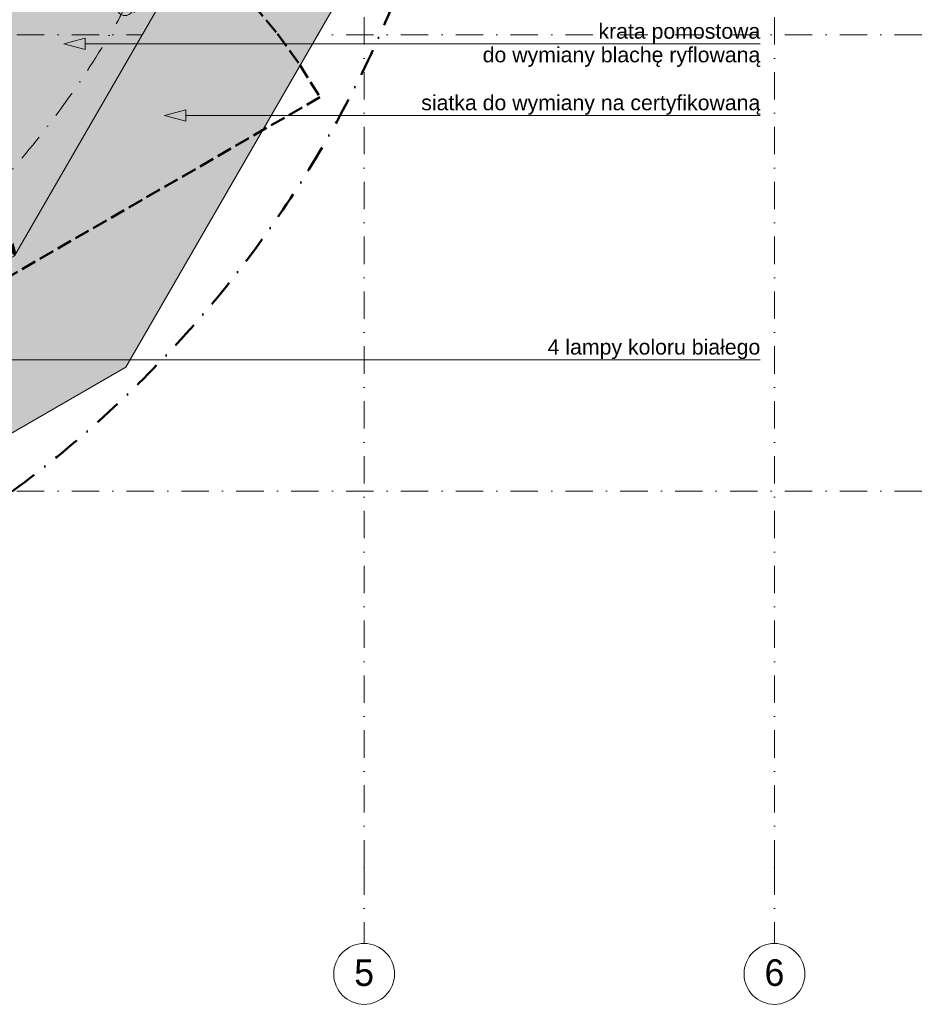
# Model space of a CAD drawing. Header units: centimetres. Extents: x -520 to 6098, y -2003 to 4462.
# Tile 5 of 52: x 2547 to 3729, y -1503 to -209. Entities that reach past the tile are written whole.
import ezdxf
from ezdxf.enums import TextEntityAlignment as Align

# ---------------------------------------------------------------- set-up
doc = ezdxf.new("R2010")
doc.units = ezdxf.units.CM
doc.header["$LTSCALE"] = 0.1
doc.header["$MEASUREMENT"] = 0
for name, pattern in [('Krawędzie ukryte', [270, 200, -70]), ('Kropki i Kreski', [720, 360, -180, 0, -180]), ('Wipeout_Contour', [1000, 0, -1000])]:
    doc.linetypes.add(name, pattern=pattern)
for name, color, linetype in [('2_stropy.K_IR', 7, 'Continuous'), ('3_lądowisko.K_IR', 7, 'Continuous'), ('3_lądowisko_RMS.K_IR', 7, 'Continuous'), ('3_opisy.K_IR', 7, 'Continuous'), ('3_oświetlenie.K_IR', 7, 'Continuous'), ('4_osie.ISTN', 7, 'Continuous')]:
    doc.layers.add(name, color=color, linetype=linetype)
doc.styles.add('GENERATED_STYLE_1', font='txt')

# ---------------------------------------------------------------- blocks, each defined once
blk = doc.blocks.new('Strop_6_1', base_point=(231.1, 291.8))
at = {"layer": '2_stropy.K_IR', "linetype": 'Continuous', "lineweight": 0, "true_color": 0x3f3f3f}
blk.add_hatch(color=250, dxfattribs=at).paths.add_polyline_path([(231.1, 291.8), (431.1, 291.8), (431.1, 101.1), (431.1, 45.6), (757.4, -519.5), (1322.4, -845.7), (1974.8, -845.7), (2539.9, -519.5), (2866.1, 45.6), (2866.1, 61.4), (2649.3, 61.4), (2621.1, 12.6), (2396.6, -376.2), (1922.4, -650), (1374.8, -650), (900.6, -376.2), (626.8, 98), (626.8, 645.6), (900.6, 1119.8), (1375, 1393), (1922.3, 1393), (2396.6, 1119.8), (2649.3, 682.2), (2866.1, 682.2), (2866.1, 698), (2539.9, 1263.1), (1974.8, 1589.3), (1322.4, 1589.3), (757.4, 1263.1), (431.1, 698), (431.1, 517.2), (231.1, 517.2)])
at = {"layer": '2_stropy.K_IR', "color": 7, "linetype": 'Continuous', "lineweight": 9, "flags": 128}
blk.add_lwpolyline([(2866.1, 45.6), (2539.9, -519.5), (1974.8, -845.7), (1322.4, -845.7), (757.4, -519.5), (431.1, 45.6)], dxfattribs=at)
blk = doc.blocks.new('*X44')
at = {"layer": '3_lądowisko.K_IR', "linetype": 'Continuous', "lineweight": 0}
for points in [[(2835.4, 12.3), (2839, -1.4), (2853.2, 23.1), (2849.5, 36.8)], [(2807.1, -36.7), (2810.7, -50.4), (2824.9, -25.9), (2821.2, -12.2)], [(2778.8, -85.7), (2782.5, -99.4), (2796.6, -74.9), (2792.9, -61.2)], [(2750.5, -134.7), (2754.2, -148.4), (2768.3, -123.9), (2764.7, -110.2)], [(2722.2, -183.7), (2725.9, -197.3), (2740, -172.8), (2736.4, -159.2)], [(2693.9, -232.7), (2697.6, -246.3), (2711.8, -221.8), (2708.1, -208.2)], [(2665.7, -281.7), (2669.3, -295.3), (2683.5, -270.8), (2679.8, -257.2)], [(2637.4, -330.6), (2641, -344.3), (2655.2, -319.8), (2651.5, -306.2)], [(2609.1, -379.6), (2612.8, -393.3), (2626.9, -368.8), (2623.2, -355.1)], [(2580.8, -428.6), (2584.5, -442.3), (2598.6, -417.8), (2595, -404.1)], [(2552.5, -477.6), (2556.2, -491.3), (2570.3, -466.8), (2566.7, -453.1)], [(2538.4, -502.1), (2532.6, -512.1), (2539.9, -507.9)]]:
    blk.add_hatch(color=2, dxfattribs=at).paths.add_polyline_path(points)
blk = doc.blocks.new('*X45')
at = {"layer": '3_lądowisko.K_IR', "linetype": 'Continuous', "lineweight": 0}
blk.add_hatch(color=2, dxfattribs=at).paths.add_polyline_path([(2539.9, -507.9), (2532.6, -512.1), (2539.9, -519.5), (2542, -515.8)])
blk = doc.blocks.new('*X46')
at = {"layer": '3_lądowisko.K_IR', "linetype": 'Continuous', "lineweight": 0}
blk.add_hatch(color=2, dxfattribs=at).paths.add_polyline_path([(2863.7, 61.3), (2866.1, 52), (2866.1, 65.6)])
blk = doc.blocks.new('*X47')
at = {"layer": '3_lądowisko.K_IR', "linetype": 'Continuous', "lineweight": 0}
blk.add_hatch(color=2, dxfattribs=at).paths.add_polyline_path([(2524.2, -526.6), (2524.7, -528.3), (2539.9, -519.5), (2532.6, -512.1)])
blk = doc.blocks.new('Ściana_19_1', base_point=(2866.1, 45.6))
at = {"layer": '3_lądowisko.K_IR', "linetype": 'Continuous', "lineweight": 0, "true_color": 0x000000}
for points in [[(2866.1, 65.6), (2856.1, 48.2), (2866.1, 45.6)], [(2549.9, -502.1), (2856.1, 28.2), (2856.1, 48.2), (2532.6, -512.1)], [(2856.1, 48.2), (2856.1, 28.2), (2866.1, 45.6)], [(2549.9, -502.1), (2532.6, -512.1), (2539.9, -519.5)], [(2532.6, -512.1), (2522.6, -529.5), (2539.9, -519.5)]]:
    blk.add_hatch(color=18, dxfattribs=at).paths.add_polyline_path(points)
at = {"layer": '3_lądowisko.K_IR', "color": 7, "linetype": 'Continuous', "lineweight": 15, "flags": 128}
for points in [[(2866.1, 45.6), (2866.1, 65.6)], [(2539.9, -519.5), (2522.6, -529.5)]]:
    blk.add_lwpolyline(points, dxfattribs=at)
at = {"layer": '3_lądowisko.K_IR', "color": 150, "lineweight": 50}
for name in ['*X46', '*X44', '*X47', '*X45']:
    blk.add_blockref(name, (0, 0), dxfattribs=at)
blk = doc.blocks.new('Standardowy znacznik osi[19]_1', base_point=(2999.3, -1423.4))
at = {"layer": '4_osie.ISTN', "color": 252, "linetype": 'Kropki i Kreski', "lineweight": 0}
for q in [(2999.3, 2396.6), (2999.3, -1423.4)]:
    blk.add_line((2999.3, -1323.4), q, dxfattribs=at)
at = {"layer": '4_osie.ISTN', "color": 252, "linetype": 'Continuous', "lineweight": 0}
blk.add_circle((2999.3, -1463.4), 40, dxfattribs=at)
at = {"layer": '4_osie.ISTN', "color": 252, "linetype": 'Kropki i Kreski', "lineweight": 0}
blk.add_point((2999.3, -1323.4), dxfattribs=at)
blk.add_point((2999.3, -1323.4), dxfattribs=at)
at = {"layer": '4_osie.ISTN', "color": 252, "lineweight": 0, "style": 'GENERATED_STYLE_1'}
for tag, p in [('AC_MarkerText_1_1', (2999.3, 2538.4)), ('AC_MarkerText_1_0', (2999.3, -1461.7))]:
    blk.add_attdef(tag, text='', height=35, rotation=360, dxfattribs=at).set_placement(p, align=Align.MIDDLE_CENTER)
blk = doc.blocks.new('Standardowy znacznik osi[20]_1', base_point=(3538.6, -1423.4))
at = {"layer": '4_osie.ISTN', "color": 252, "linetype": 'Kropki i Kreski', "lineweight": 0}
for q in [(3538.6, 2396.6), (3538.6, -1423.4)]:
    blk.add_line((3538.6, -1323.4), q, dxfattribs=at)
at = {"layer": '4_osie.ISTN', "color": 252, "linetype": 'Continuous', "lineweight": 0}
blk.add_circle((3538.6, -1463.4), 40, dxfattribs=at)
at = {"layer": '4_osie.ISTN', "color": 252, "linetype": 'Kropki i Kreski', "lineweight": 0}
blk.add_point((3538.6, -1323.4), dxfattribs=at)
blk.add_point((3538.6, -1323.4), dxfattribs=at)
at = {"layer": '4_osie.ISTN', "color": 252, "lineweight": 0, "style": 'GENERATED_STYLE_1'}
for tag, p in [('AC_MarkerText_1_1', (3538.6, 2538.4)), ('AC_MarkerText_1_0', (3538.6, -1461.7))]:
    blk.add_attdef(tag, text='', height=35, rotation=360, dxfattribs=at).set_placement(p, align=Align.MIDDLE_CENTER)
blk = doc.blocks.new('Standardowy znacznik osi[23]_1', base_point=(3832.5, -228.9))
at = {"layer": '4_osie.ISTN', "color": 252, "linetype": 'Kropki i Kreski', "lineweight": 0}
blk.add_line((3732.5, -228.9), (-339.9, -228.9), dxfattribs=at)
at = {"layer": '4_osie.ISTN', "color": 252, "lineweight": 0, "style": 'GENERATED_STYLE_1'}
for tag, p in [('AC_MarkerText_1_1', (-479.9, -226.9)), ('AC_MarkerText_1_0', (3872.5, -226.9))]:
    blk.add_attdef(tag, text='', height=35, rotation=360, dxfattribs=at).set_placement(p, align=Align.MIDDLE_CENTER)
blk = doc.blocks.new('Standardowy znacznik osi[24]_1', base_point=(3832.5, -828.9))
at = {"layer": '4_osie.ISTN', "color": 252, "linetype": 'Kropki i Kreski', "lineweight": 0}
blk.add_line((3732.5, -828.9), (-339.9, -828.9), dxfattribs=at)
at = {"layer": '4_osie.ISTN', "color": 252, "lineweight": 0, "style": 'GENERATED_STYLE_1'}
for tag, p in [('AC_MarkerText_1_1', (-479.9, -826.9)), ('AC_MarkerText_1_0', (3872.5, -826.9))]:
    blk.add_attdef(tag, text='', height=35, rotation=360, dxfattribs=at).set_placement(p, align=Align.MIDDLE_CENTER)
blk = doc.blocks.new('FATO - Lampa')
at = {"layer": '3_oświetlenie.K_IR', "color": 94, "linetype": 'Continuous', "lineweight": 15}
for p, q in [((14.4, 28.8), (14.4, 0)), ((28.8, 14.4), (0, 14.4))]:
    blk.add_line(p, q, dxfattribs=at)
for radius in [10.8, 2.3]:
    blk.add_circle((14.4, 14.4), radius, dxfattribs=at)
blk = doc.blocks.new('Strop_39_1', base_point=(439.4, 31.2))
at = {"color": 254, "linetype": 'Wipeout_Contour', "lineweight": 0, "ltscale": 27412.805766}
blk.add_wipeout([(439.4, 31.2), (266.2, -68.8), (610.9, -665.9), (1268.8, -1045.7), (2028.4, -1045.7), (2686.3, -665.9), (3066.1, -8), (3066.1, 157.6), (2866.1, 105), (2866.1, 45.6), (2539.9, -519.5), (1974.8, -845.7), (1322.4, -845.7), (757.4, -519.5)], dxfattribs=at).dxf.layer = '2_stropy.K_IR'
at = {"layer": '2_stropy.K_IR', "linetype": 'Continuous', "lineweight": 0, "true_color": 0x000000}
h = blk.add_hatch(dxfattribs=at)
h.set_pattern_fill('Siatka_sześciokątna_0001', color=18, style=0, pattern_type=2)
h.set_pattern_definition([(90, (0, 0), (-17.32051, 0), [10, -20]), (90, (-8.66, 15), (-17.32051, 0), [10, -20]), (150, (-4e-15, 10), (8.66025, 15), [10, -20]), (150, (-17.32, 10), (8.66025, 15), [10, -20]), (210, (0, 0), (-8.66025, 15), [10, -20]), (210, (-17.32, -7e-15), (-8.66025, 15), [10, -20])])
h.paths.add_polyline_path([(439.4, 31.2), (266.2, -68.8), (610.9, -665.9), (1268.8, -1045.7), (2028.4, -1045.7), (2686.3, -665.9), (3066.1, -8), (3066.1, 157.6), (2866.1, 105), (2866.1, 45.6), (2539.9, -519.5), (1974.8, -845.7), (1322.4, -845.7), (757.4, -519.5)])
at = {"layer": '2_stropy.K_IR', "color": 7, "linetype": 'Continuous', "lineweight": 9, "flags": 128}
blk.add_lwpolyline([(439.4, 31.2), (757.4, -519.5), (1322.4, -845.7), (1974.8, -845.7), (2539.9, -519.5), (2866.1, 45.6), (2866.1, 105), (3066.1, 157.6), (3066.1, -8), (2686.3, -665.9), (2028.4, -1045.7), (1268.8, -1045.7), (610.9, -665.9), (266.2, -68.8)], close=True, dxfattribs=at)
blk = doc.blocks.new('Wypełnienie_21_1', base_point=(0, 180))
at = {"layer": '3_lądowisko.K_IR', "linetype": 'Continuous', "lineweight": 0, "true_color": 0xffffff}
blk.add_hatch(color=7, dxfattribs=at).paths.add_polyline_path([(2654.6, -123.7), (2627.7, -110.4, -0.033781), (2552.8, -237.8), (2577.5, -254.9, 0.033847)])
blk = doc.blocks.new('Polilinia_6_1', base_point=(3520, -335.2))
at = {"layer": '3_opisy.K_IR', "linetype": 'Continuous', "lineweight": 0, "true_color": 0x000000}
blk.add_hatch(color=18, dxfattribs=at).paths.add_polyline_path([(2737.1, -335.2), (2765.1, -342.7), (2765.1, -327.7)])
at = {"layer": '3_opisy.K_IR', "color": 7, "linetype": 'Continuous', "lineweight": 15}
for p, q in [((2737.1, -335.2), (2765.1, -327.7)), ((2737.1, -335.2), (2765.1, -342.7)), ((2765.1, -327.7), (2765.1, -342.7))]:
    blk.add_line(p, q, dxfattribs=at)
at = {"layer": '3_opisy.K_IR', "color": 7, "linetype": 'Continuous', "lineweight": 15, "flags": 128}
blk.add_lwpolyline([(3520, -335.2), (3165.7, -335.2), (2765.1, -335.2)], dxfattribs=at)
blk = doc.blocks.new('Polilinia_7_1', base_point=(3520, -656.2))
at = {"layer": '3_opisy.K_IR', "linetype": 'Continuous', "lineweight": 0, "true_color": 0x000000}
blk.add_hatch(color=18, dxfattribs=at).paths.add_polyline_path([(1997.5, -656.2), (2025.5, -663.7), (2025.5, -648.7)])
at = {"layer": '3_opisy.K_IR', "color": 7, "linetype": 'Continuous', "lineweight": 15}
for p, q in [((1997.5, -656.2), (2025.5, -648.7)), ((1997.5, -656.2), (2025.5, -663.7)), ((2025.5, -648.7), (2025.5, -663.7))]:
    blk.add_line(p, q, dxfattribs=at)
at = {"layer": '3_opisy.K_IR', "color": 7, "linetype": 'Continuous', "lineweight": 15, "flags": 128}
blk.add_lwpolyline([(3520, -656.2), (3110.4, -656.2), (2025.5, -656.2)], dxfattribs=at)
blk = doc.blocks.new('Polilinia_8_1', base_point=(3520, -240.9))
at = {"layer": '3_opisy.K_IR', "linetype": 'Continuous', "lineweight": 0, "true_color": 0x000000}
blk.add_hatch(color=18, dxfattribs=at).paths.add_polyline_path([(2604.7, -240.9), (2632.7, -248.4), (2632.7, -233.4)])
at = {"layer": '3_opisy.K_IR', "color": 7, "linetype": 'Continuous', "lineweight": 15}
for p, q in [((2604.7, -240.9), (2632.7, -233.4)), ((2604.7, -240.9), (2632.7, -248.4)), ((2632.7, -233.4), (2632.7, -248.4))]:
    blk.add_line(p, q, dxfattribs=at)
at = {"layer": '3_opisy.K_IR', "color": 7, "linetype": 'Continuous', "lineweight": 15, "flags": 128}
blk.add_lwpolyline([(3520, -240.9), (3165.7, -240.9), (2632.7, -240.9)], dxfattribs=at)

msp = doc.modelspace()

# ---------------------------------------------------------------- linework, layer by layer
at = {"layer": '3_oświetlenie.K_IR', "color": 7, "linetype": 'Kropki i Kreski', "lineweight": 0}
msp.add_circle((1648.6, 371.1), 1180, dxfattribs=at)

# ---------------------------------------------------------------- block references
at = {"layer": '2_stropy.K_IR', "color": 7, "linetype": 'Continuous', "lineweight": 9}
msp.add_blockref('Strop_6_1', (231.1, 291.8), dxfattribs=at)
at = {"layer": '3_lądowisko.K_IR', "color": 150, "lineweight": 50}
msp.add_blockref('Ściana_19_1', (2866.1, 45.6), dxfattribs=at)
at = {"layer": '3_oświetlenie.K_IR', "color": 190, "linetype": 'Continuous', "lineweight": 50, "xscale": -1, "zscale": 100, "rotation": 61.44988727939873}
msp.add_blockref('FATO - Lampa', (2704.6, -187.1), dxfattribs=at)
at = {"layer": '4_osie.ISTN', "color": 252, "linetype": 'Continuous', "lineweight": 0}
ref = msp.add_blockref('Standardowy znacznik osi[19]_1', (2999.3, -1423.4), dxfattribs=at)
ref.add_attrib('AC_MarkerText_1', '5', dxfattribs={"color": 252, "lineweight": 0, "height": 35, "rotation": 360, "style": 'GENERATED_STYLE_1'}).set_placement((2999.3, -1461.7), align=Align.MIDDLE_CENTER)
ref = msp.add_blockref('Standardowy znacznik osi[20]_1', (3538.6, -1423.4), dxfattribs=at)
ref.add_attrib('AC_MarkerText_1', '6', dxfattribs={"color": 252, "lineweight": 0, "height": 35, "rotation": 360, "style": 'GENERATED_STYLE_1'}).set_placement((3538.6, -1461.7), align=Align.MIDDLE_CENTER)
for name, p in [('Standardowy znacznik osi[23]_1', (3832.5, -228.9)), ('Standardowy znacznik osi[24]_1', (3832.5, -828.9))]:
    msp.add_blockref(name, p, dxfattribs=at)

# ---------------------------------------------------------------- texts
at = {"layer": '3_opisy.K_IR', "color": 7, "linetype": 'Continuous', "lineweight": 0, "insert": (3520, -242.7), "char_height": 20, "attachment_point": 6, "line_spacing_factor": 0.930574, "style": 'GENERATED_STYLE_1'}
msp.add_mtext('\\A1;{\\pqr;\\fArial|b0|i0|c238|p38;krata pomostowa \\P\\pqr;\\fArial|b0|i0|c238|p38;do wymiany \\fArial|b0|i0|c238|p38;blachę ryflowaną}', dxfattribs=at)
at = {"layer": '3_opisy.K_IR', "color": 7, "linetype": 'Continuous', "lineweight": 15, "insert": (3520, -642.3), "char_height": 20, "attachment_point": 6, "style": 'GENERATED_STYLE_1'}
msp.add_mtext('\\A1;{\\pqr;\\fArial|b0|i0|c238|p38;4 \\fArial|b0|i0|c238|p38;lampy koloru białego}', dxfattribs=at)

# ---------------------------------------------------------------- next in the draw order: block references
at = {"layer": '2_stropy.K_IR', "color": 7, "linetype": 'Continuous', "lineweight": 9}
msp.add_blockref('Strop_39_1', (439.4, 31.2), dxfattribs=at)

# ---------------------------------------------------------------- next in the draw order: linework, layer by layer
at = {"layer": '3_lądowisko.K_IR', "color": 1, "linetype": 'Kropki i Kreski', "lineweight": 50}
msp.add_circle((1648.6, 379.6), 1500, dxfattribs=at)
at = {"layer": '3_lądowisko_RMS.K_IR', "color": 1, "linetype": 'Krawędzie ukryte', "lineweight": 50}
for points in [[(2853.5, -189.2), (2885.5, -227.8), (2914.7, -268.5), (2941.2, -311)], [(2941.2, -311), (1642.1, -1061.1)]]:
    msp.add_lwpolyline(points, dxfattribs=at)

# ---------------------------------------------------------------- next in the draw order: block references
at = {"layer": '3_lądowisko.K_IR', "color": 255, "linetype": 'Continuous', "lineweight": 0}
msp.add_blockref('Wypełnienie_21_1', (0, 180), dxfattribs=at)
at = {"layer": '3_opisy.K_IR', "color": 7, "linetype": 'Continuous', "lineweight": 15}
for name, p in [('Polilinia_8_1', (3520, -240.9)), ('Polilinia_6_1', (3520, -335.2)), ('Polilinia_7_1', (3520, -656.2))]:
    msp.add_blockref(name, p, dxfattribs=at)

# ---------------------------------------------------------------- next in the draw order: texts
at = {"layer": '3_opisy.K_IR', "color": 7, "linetype": 'Continuous', "lineweight": 0, "insert": (3520, -321.2), "char_height": 20, "attachment_point": 6, "style": 'GENERATED_STYLE_1'}
msp.add_mtext('\\A1;{\\pqr;\\fArial|b0|i0|c238|p38;siatka\\fArial|b0|i0|c238|p38; do wymiany na certyfikowaną }', dxfattribs=at)

doc.saveas('drawing.dxf')
